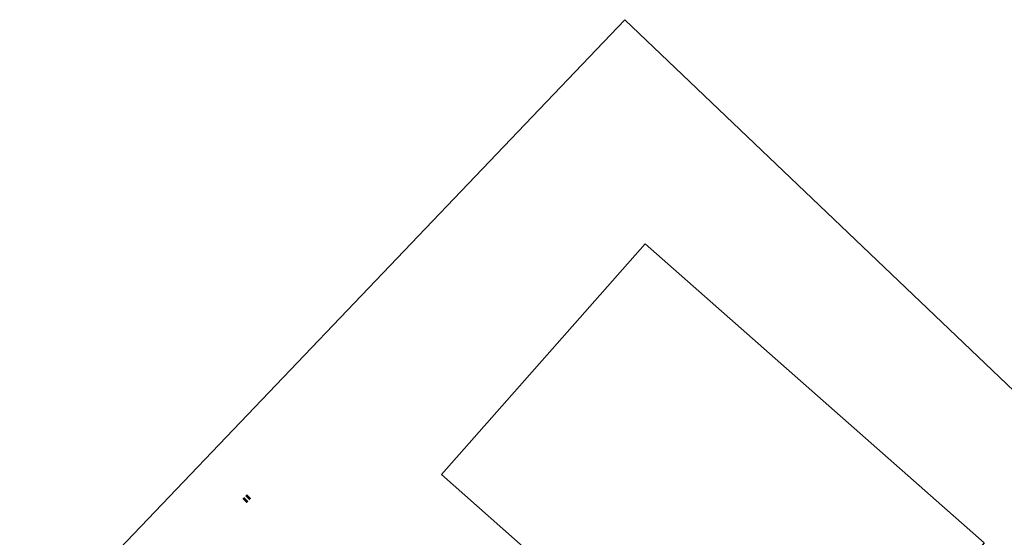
# Model space of a CAD drawing. Header units: metres. Extents: x 7426999 to 7429100, y 5539936 to 5541998.
# Tile 4 of 5: x 7426999 to 7427979, y 5541482 to 5541998. Entities that reach past the tile are written whole.
import ezdxf

# ---------------------------------------------------------------- set-up
doc = ezdxf.new("R2010")
doc.units = ezdxf.units.M
doc.layers.add('_arkusz', color=250, linetype='CONTINUOUS', lineweight=18)
doc.layers.add('A_WYMIAROWANIE_drenaż', color=4, linetype='CONTINUOUS', lineweight=0)
doc.layers.add('A_tereny zielone', color=63, linetype='CONTINUOUS', lineweight=9, transparency=0.7)
doc.layers.add('PDF2_Images', color=7, linetype='CONTINUOUS')
picture_1 = doc.add_image_def('image1.png', size_in_pixel=(7064, 4808))

# ---------------------------------------------------------------- blocks, each defined once
blk = doc.blocks.new('633_ORZEŁ MAPA DO CELÓW PROJEKTOWYCH1')
at = {"layer": 'PDF2_Images'}
image = blk.add_image(picture_1, insert=(0, 0), size_in_units=(35.32, 24.04), dxfattribs=at)
image.dxf.flags = 15

msp = doc.modelspace()

# ---------------------------------------------------------------- hatches: boundary and pattern name
at = {"layer": 'A_tereny zielone'}
h = msp.add_hatch(color=55, dxfattribs=at)
h.set_gradient(color1=(153, 155, 55), color2=(153, 155, 55))
h.paths.add_polyline_path([(7427222.33, 5541522.45), (7427226.67, 5541518.31), (7427224.94, 5541516.49), (7427220.6, 5541520.63)])
h = msp.add_hatch(color=55, dxfattribs=at)
h.set_gradient(color1=(153, 155, 55), color2=(153, 155, 55))
h.paths.add_polyline_path([(7427225.09, 5541525.33), (7427229.43, 5541521.19), (7427227.69, 5541519.37), (7427223.35, 5541523.52)])

# ---------------------------------------------------------------- linework, layer by layer
at = {"layer": '_arkusz'}
msp.add_lwpolyline([(7427601.29, 5541997.87), (7429100.42, 5540566.91), (7428498.12, 5539935.91), (7426998.98, 5541366.87)], close=True, dxfattribs=at)

# ---------------------------------------------------------------- block references
at = {"layer": 'A_WYMIAROWANIE_drenaż', "xscale": 12.74645746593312, "yscale": 12.74645746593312, "zscale": 12.74645746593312, "rotation": 138.5684207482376}
msp.add_blockref('633_ORZEŁ MAPA DO CELÓW PROJEKTOWYCH1', (7427958.93, 5541476.76), dxfattribs=at)

doc.saveas('drawing.dxf')
